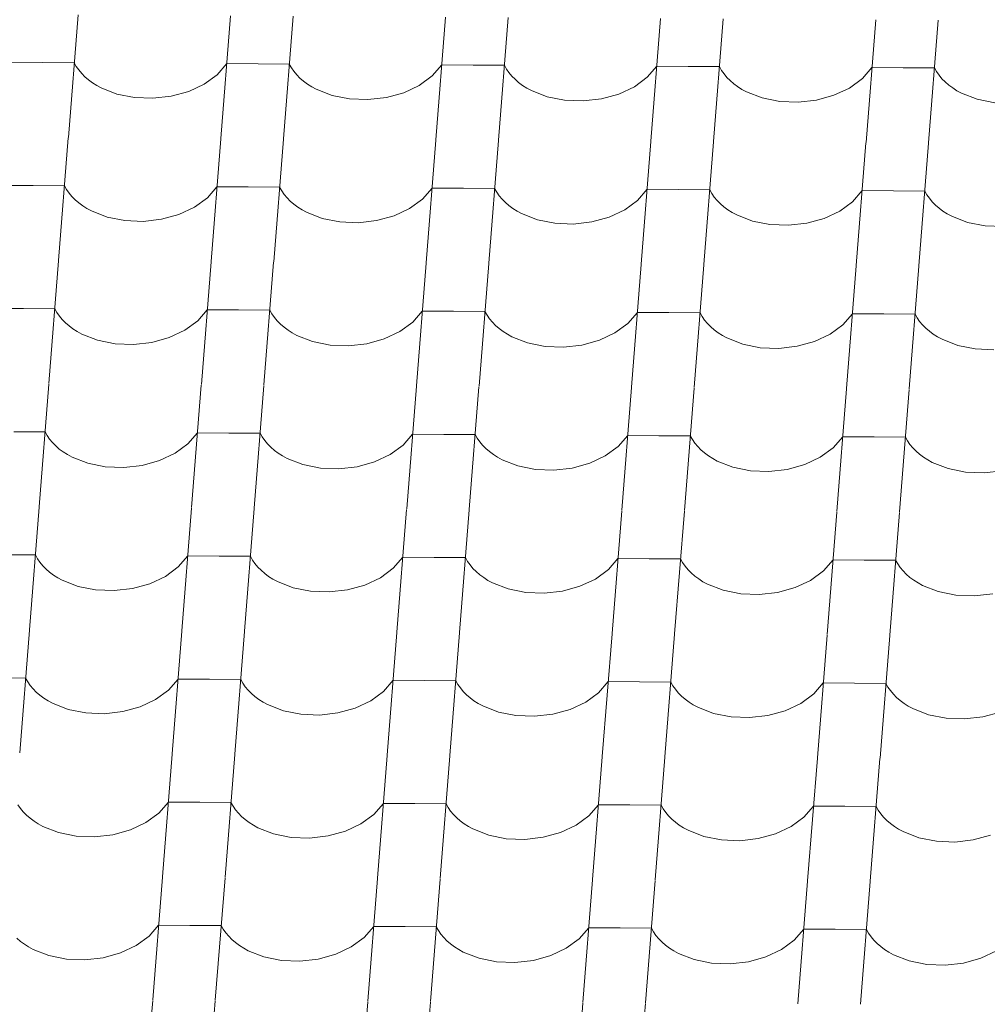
# Model space of a CAD drawing. Header units: millimetres. Extents: x -124639 to 133188, y -48358 to 76648.
# Tile 9 of 49: x 2006 to 2747, y 7794 to 8548. Entities that reach past the tile are written whole.
import ezdxf

# ---------------------------------------------------------------- set-up
doc = ezdxf.new("R2010")
doc.units = ezdxf.units.MM
doc.header["$MEASUREMENT"] = 0
doc.layers.add('Výplně - Povrchové', color=7, linetype='Continuous')

# ---------------------------------------------------------------- blocks, each defined once
blk = doc.blocks.new('*X4')
at = {"layer": 'Výplně - Povrchové', "color": 7, "linetype": 'Continuous', "lineweight": 13}
for p, q in [((2050.6, 8551.56), (2043.18, 8457.72)), ((2167.3, 8550.85), (2159.88, 8457.01)), ((2215.22, 8550.55), (2207.81, 8456.71)), ((2331.92, 8549.84), (2324.51, 8456)), ((2379.85, 8549.55), (2372.44, 8455.71)), ((2496.55, 8548.83), (2489.14, 8454.99)), ((2544.48, 8548.54), (2537.06, 8454.7)), ((2661.18, 8547.82), (2653.76, 8453.98)), ((2709.11, 8547.53), (2701.69, 8453.69)), ((2023.74, 8515.1), (1999.77, 8515.24)), ((2047.7, 8514.95), (2023.74, 8515.1)), ((2047.7, 8514.95), (2049.3, 8512.11)), ((2157.08, 8505.78), (2164.4, 8514.23)), ((2188.37, 8514.09), (2164.4, 8514.23)), ((2212.33, 8513.94), (2188.37, 8514.09)), ((2212.33, 8513.94), (2213.93, 8511.1)), ((2049.3, 8512.11), (2051.2, 8509.37)), ((2051.2, 8509.37), (2053.39, 8506.73)), ((2053.39, 8506.73), (2055.87, 8504.22)), ((2213.93, 8511.1), (2215.83, 8508.36)), ((2215.83, 8508.36), (2218.02, 8505.72)), ((2321.71, 8504.78), (2329.03, 8513.23)), ((2352.99, 8513.08), (2329.03, 8513.23)), ((2376.96, 8512.93), (2352.99, 8513.08)), ((2376.96, 8512.93), (2378.55, 8510.1)), ((2378.55, 8510.1), (2380.46, 8507.35)), ((2380.46, 8507.35), (2382.65, 8504.72)), ((2486.34, 8503.77), (2493.66, 8512.22)), ((2517.62, 8512.07), (2493.66, 8512.22)), ((2541.59, 8511.93), (2517.62, 8512.07)), ((2541.59, 8511.93), (2543.18, 8509.09)), ((2543.18, 8509.09), (2545.08, 8506.34)), ((2545.08, 8506.34), (2547.28, 8503.71)), ((2650.96, 8502.76), (2658.29, 8511.21)), ((2682.25, 8511.07), (2658.29, 8511.21)), ((2706.21, 8510.92), (2682.25, 8511.07)), ((2706.21, 8510.92), (2707.81, 8508.08)), ((2707.81, 8508.08), (2709.71, 8505.34)), ((2055.87, 8504.22), (2058.62, 8501.85)), ((2058.62, 8501.85), (2061.62, 8499.62)), ((2061.62, 8499.62), (2064.87, 8497.56)), ((2147.22, 8498.58), (2157.08, 8505.78)), ((2218.02, 8505.72), (2220.5, 8503.21)), ((2220.5, 8503.21), (2223.25, 8500.84)), ((2223.25, 8500.84), (2226.25, 8498.61)), ((2311.84, 8497.57), (2321.71, 8504.78)), ((2382.65, 8504.72), (2385.13, 8502.21)), ((2385.13, 8502.21), (2387.88, 8499.83)), ((2387.88, 8499.83), (2390.88, 8497.61)), ((2476.47, 8496.56), (2486.34, 8503.77)), ((2547.28, 8503.71), (2549.76, 8501.2)), ((2549.76, 8501.2), (2552.5, 8498.83)), ((2552.5, 8498.83), (2555.51, 8496.6)), ((2641.1, 8495.56), (2650.96, 8502.76)), ((2709.71, 8505.34), (2711.91, 8502.7)), ((2711.91, 8502.7), (2714.38, 8500.19)), ((2714.38, 8500.19), (2717.13, 8497.82)), ((2064.87, 8497.56), (2068.33, 8495.66)), ((2068.33, 8495.66), (2080.38, 8490.96)), ((2121.99, 8489.3), (2135.32, 8492.99)), ((2135.32, 8492.99), (2147.22, 8498.58)), ((2226.25, 8498.61), (2229.49, 8496.55)), ((2229.49, 8496.55), (2232.96, 8494.66)), ((2232.96, 8494.66), (2245.01, 8489.95)), ((2286.62, 8488.29), (2299.95, 8491.98)), ((2299.95, 8491.98), (2311.84, 8497.57)), ((2390.88, 8497.61), (2394.12, 8495.54)), ((2394.12, 8495.54), (2397.59, 8493.65)), ((2397.59, 8493.65), (2409.64, 8488.94)), ((2464.57, 8490.97), (2476.47, 8496.56)), ((2555.51, 8496.6), (2558.75, 8494.53)), ((2558.75, 8494.53), (2562.22, 8492.64)), ((2562.22, 8492.64), (2574.27, 8487.94)), ((2629.2, 8489.97), (2641.1, 8495.56)), ((2717.13, 8497.82), (2720.14, 8495.59)), ((2720.14, 8495.59), (2723.38, 8493.53)), ((2723.38, 8493.53), (2726.84, 8491.63)), ((2726.84, 8491.63), (2738.89, 8486.93)), ((2080.38, 8490.96), (2093.8, 8488.25)), ((2093.8, 8488.25), (2107.91, 8487.69)), ((2107.91, 8487.69), (2121.99, 8489.3)), ((2245.01, 8489.95), (2258.43, 8487.25)), ((2258.43, 8487.25), (2272.54, 8486.68)), ((2272.54, 8486.68), (2286.62, 8488.29)), ((2409.64, 8488.94), (2423.06, 8486.24)), ((2423.06, 8486.24), (2437.17, 8485.68)), ((2437.17, 8485.68), (2451.25, 8487.28)), ((2451.25, 8487.28), (2464.57, 8490.97)), ((2574.27, 8487.94), (2587.69, 8485.23)), ((2587.69, 8485.23), (2601.8, 8484.67)), ((2601.8, 8484.67), (2615.87, 8486.27)), ((2615.87, 8486.27), (2629.2, 8489.97)), ((2738.89, 8486.93), (2752.32, 8484.23)), ((2043.15, 8457.38), (2035.74, 8363.54)), ((2159.85, 8456.67), (2152.44, 8362.83)), ((2207.78, 8456.37), (2200.36, 8362.53)), ((2324.48, 8455.66), (2317.06, 8361.82)), ((2372.41, 8455.37), (2364.99, 8361.53)), ((2489.11, 8454.65), (2481.69, 8360.81)), ((2537.04, 8454.36), (2529.62, 8360.52)), ((2653.74, 8453.65), (2646.32, 8359.81)), ((2701.66, 8453.35), (2694.25, 8359.51)), ((2016.29, 8420.92), (1992.33, 8421.06)), ((2040.26, 8420.77), (2016.29, 8420.92)), ((2040.26, 8420.77), (2041.85, 8417.93)), ((2041.85, 8417.93), (2043.76, 8415.19)), ((2149.64, 8411.6), (2156.96, 8420.06)), ((2180.92, 8419.91), (2156.96, 8420.06)), ((2204.89, 8419.76), (2180.92, 8419.91)), ((2204.89, 8419.76), (2206.48, 8416.92)), ((2206.48, 8416.92), (2208.38, 8414.18)), ((2314.26, 8410.6), (2321.59, 8419.05)), ((2345.55, 8418.9), (2321.59, 8419.05)), ((2369.51, 8418.76), (2345.55, 8418.9)), ((2369.51, 8418.76), (2371.11, 8415.92)), ((2371.11, 8415.92), (2373.01, 8413.17)), ((2478.89, 8409.59), (2486.22, 8418.04)), ((2510.18, 8417.89), (2486.22, 8418.04)), ((2534.14, 8417.75), (2510.18, 8417.89)), ((2534.14, 8417.75), (2535.74, 8414.91)), ((2643.52, 8408.58), (2650.84, 8417.03)), ((2674.81, 8416.89), (2650.84, 8417.03)), ((2698.77, 8416.74), (2674.81, 8416.89)), ((2698.77, 8416.74), (2700.37, 8413.9)), ((2043.76, 8415.19), (2045.95, 8412.55)), ((2045.95, 8412.55), (2048.43, 8410.04)), ((2048.43, 8410.04), (2051.18, 8407.67)), ((2139.77, 8404.4), (2149.64, 8411.6)), ((2208.38, 8414.18), (2210.58, 8411.55)), ((2210.58, 8411.55), (2213.06, 8409.03)), ((2213.06, 8409.03), (2215.8, 8406.66)), ((2304.4, 8403.39), (2314.26, 8410.6)), ((2373.01, 8413.17), (2375.21, 8410.54)), ((2375.21, 8410.54), (2377.69, 8408.03)), ((2469.03, 8402.39), (2478.89, 8409.59)), ((2535.74, 8414.91), (2537.64, 8412.17)), ((2537.64, 8412.17), (2539.84, 8409.53)), ((2539.84, 8409.53), (2542.31, 8407.02)), ((2633.66, 8401.38), (2643.52, 8408.58)), ((2700.37, 8413.9), (2702.27, 8411.16)), ((2702.27, 8411.16), (2704.46, 8408.52)), ((2704.46, 8408.52), (2706.94, 8406.01)), ((2051.18, 8407.67), (2054.18, 8405.44)), ((2054.18, 8405.44), (2057.42, 8403.38)), ((2057.42, 8403.38), (2060.89, 8401.48)), ((2060.89, 8401.48), (2072.94, 8396.78)), ((2127.87, 8398.81), (2139.77, 8404.4)), ((2215.8, 8406.66), (2218.81, 8404.44)), ((2218.81, 8404.44), (2222.05, 8402.37)), ((2222.05, 8402.37), (2225.52, 8400.48)), ((2292.5, 8397.8), (2304.4, 8403.39)), ((2377.69, 8408.03), (2380.43, 8405.65)), ((2380.43, 8405.65), (2383.44, 8403.43)), ((2383.44, 8403.43), (2386.68, 8401.36)), ((2386.68, 8401.36), (2390.14, 8399.47)), ((2457.13, 8396.79), (2469.03, 8402.39)), ((2542.31, 8407.02), (2545.06, 8404.65)), ((2545.06, 8404.65), (2548.06, 8402.42)), ((2548.06, 8402.42), (2551.31, 8400.36)), ((2621.76, 8395.79), (2633.66, 8401.38)), ((2706.94, 8406.01), (2709.69, 8403.64)), ((2709.69, 8403.64), (2712.69, 8401.41)), ((2712.69, 8401.41), (2715.94, 8399.35)), ((2072.94, 8396.78), (2086.36, 8394.07)), ((2086.36, 8394.07), (2100.47, 8393.51)), ((2100.47, 8393.51), (2114.55, 8395.12)), ((2114.55, 8395.12), (2127.87, 8398.81)), ((2225.52, 8400.48), (2237.57, 8395.77)), ((2237.57, 8395.77), (2250.99, 8393.07)), ((2265.1, 8392.5), (2279.17, 8394.11)), ((2279.17, 8394.11), (2292.5, 8397.8)), ((2390.14, 8399.47), (2402.19, 8394.76)), ((2402.19, 8394.76), (2415.62, 8392.06)), ((2443.8, 8393.1), (2457.13, 8396.79)), ((2551.31, 8400.36), (2554.77, 8398.46)), ((2554.77, 8398.46), (2566.82, 8393.76)), ((2566.82, 8393.76), (2580.24, 8391.05)), ((2608.43, 8392.1), (2621.76, 8395.79)), ((2715.94, 8399.35), (2719.4, 8397.46)), ((2719.4, 8397.46), (2731.45, 8392.75)), ((2250.99, 8393.07), (2265.1, 8392.5)), ((2415.62, 8392.06), (2429.72, 8391.5)), ((2429.72, 8391.5), (2443.8, 8393.1)), ((2580.24, 8391.05), (2594.35, 8390.49)), ((2594.35, 8390.49), (2608.43, 8392.1)), ((2731.45, 8392.75), (2744.87, 8390.05)), ((2744.87, 8390.05), (2758.98, 8389.48)), ((2035.71, 8363.2), (2028.29, 8269.36)), ((2152.41, 8362.49), (2144.99, 8268.65)), ((2200.34, 8362.19), (2192.92, 8268.35)), ((2317.04, 8361.48), (2309.62, 8267.64)), ((2364.97, 8361.19), (2357.55, 8267.35)), ((2481.67, 8360.47), (2474.25, 8266.63)), ((2529.59, 8360.18), (2522.18, 8266.34)), ((2646.29, 8359.47), (2638.88, 8265.63)), ((2694.22, 8359.17), (2686.8, 8265.33)), ((2008.85, 8326.74), (1984.89, 8326.88)), ((2032.82, 8326.59), (2008.85, 8326.74)), ((2032.82, 8326.59), (2034.41, 8323.75)), ((2142.19, 8317.43), (2149.52, 8325.88)), ((2173.48, 8325.73), (2149.52, 8325.88)), ((2197.44, 8325.58), (2173.48, 8325.73)), ((2197.44, 8325.58), (2199.04, 8322.74)), ((2034.41, 8323.75), (2036.31, 8321.01)), ((2036.31, 8321.01), (2038.51, 8318.37)), ((2038.51, 8318.37), (2040.99, 8315.86)), ((2199.04, 8322.74), (2200.94, 8320)), ((2200.94, 8320), (2203.14, 8317.37)), ((2306.82, 8316.42), (2314.14, 8324.87)), ((2338.11, 8324.72), (2314.14, 8324.87)), ((2362.07, 8324.58), (2338.11, 8324.72)), ((2362.07, 8324.58), (2363.67, 8321.74)), ((2363.67, 8321.74), (2365.57, 8318.99)), ((2365.57, 8318.99), (2367.76, 8316.36)), ((2471.45, 8315.41), (2478.77, 8323.86)), ((2502.74, 8323.72), (2478.77, 8323.86)), ((2526.7, 8323.57), (2502.74, 8323.72)), ((2526.7, 8323.57), (2528.3, 8320.73)), ((2528.3, 8320.73), (2530.2, 8317.99)), ((2530.2, 8317.99), (2532.39, 8315.35)), ((2636.08, 8314.4), (2643.4, 8322.86)), ((2667.36, 8322.71), (2643.4, 8322.86)), ((2691.33, 8322.56), (2667.36, 8322.71)), ((2691.33, 8322.56), (2692.92, 8319.72)), ((2692.92, 8319.72), (2694.83, 8316.98)), ((2040.99, 8315.86), (2043.73, 8313.49)), ((2043.73, 8313.49), (2046.74, 8311.26)), ((2046.74, 8311.26), (2049.98, 8309.2)), ((2132.33, 8310.22), (2142.19, 8317.43)), ((2203.14, 8317.37), (2205.61, 8314.86)), ((2205.61, 8314.86), (2208.36, 8312.48)), ((2208.36, 8312.48), (2211.36, 8310.26)), ((2296.96, 8309.21), (2306.82, 8316.42)), ((2367.76, 8316.36), (2370.24, 8313.85)), ((2370.24, 8313.85), (2372.99, 8311.47)), ((2372.99, 8311.47), (2375.99, 8309.25)), ((2461.59, 8308.21), (2471.45, 8315.41)), ((2532.39, 8315.35), (2534.87, 8312.84)), ((2534.87, 8312.84), (2537.62, 8310.47)), ((2537.62, 8310.47), (2540.62, 8308.24)), ((2626.21, 8307.2), (2636.08, 8314.4)), ((2694.83, 8316.98), (2697.02, 8314.35)), ((2697.02, 8314.35), (2699.5, 8311.83)), ((2699.5, 8311.83), (2702.25, 8309.46)), ((2049.98, 8309.2), (2053.44, 8307.3)), ((2053.44, 8307.3), (2065.49, 8302.6)), ((2107.1, 8300.94), (2120.43, 8304.63)), ((2120.43, 8304.63), (2132.33, 8310.22)), ((2211.36, 8310.26), (2214.61, 8308.19)), ((2214.61, 8308.19), (2218.07, 8306.3)), ((2218.07, 8306.3), (2230.12, 8301.59)), ((2271.73, 8299.93), (2285.06, 8303.62)), ((2285.06, 8303.62), (2296.96, 8309.21)), ((2375.99, 8309.25), (2379.24, 8307.18)), ((2379.24, 8307.18), (2382.7, 8305.29)), ((2382.7, 8305.29), (2394.75, 8300.58)), ((2449.69, 8302.62), (2461.59, 8308.21)), ((2540.62, 8308.24), (2543.86, 8306.18)), ((2543.86, 8306.18), (2547.33, 8304.28)), ((2547.33, 8304.28), (2559.38, 8299.58)), ((2614.32, 8301.61), (2626.21, 8307.2)), ((2702.25, 8309.46), (2705.25, 8307.23)), ((2705.25, 8307.23), (2708.49, 8305.17)), ((2708.49, 8305.17), (2711.96, 8303.28)), ((2711.96, 8303.28), (2724.01, 8298.57)), ((2065.49, 8302.6), (2078.92, 8299.9)), ((2078.92, 8299.9), (2093.03, 8299.33)), ((2093.03, 8299.33), (2107.1, 8300.94)), ((2230.12, 8301.59), (2243.54, 8298.89)), ((2243.54, 8298.89), (2257.65, 8298.33)), ((2257.65, 8298.33), (2271.73, 8299.93)), ((2394.75, 8300.58), (2408.17, 8297.88)), ((2408.17, 8297.88), (2422.28, 8297.32)), ((2422.28, 8297.32), (2436.36, 8298.92)), ((2436.36, 8298.92), (2449.69, 8302.62)), ((2559.38, 8299.58), (2572.8, 8296.87)), ((2572.8, 8296.87), (2586.91, 8296.31)), ((2586.91, 8296.31), (2600.99, 8297.92)), ((2600.99, 8297.92), (2614.32, 8301.61)), ((2724.01, 8298.57), (2737.43, 8295.87)), ((2737.43, 8295.87), (2751.54, 8295.3)), ((2028.27, 8269.02), (2020.85, 8175.18)), ((2144.97, 8268.31), (2137.55, 8174.47)), ((2192.89, 8268.02), (2185.48, 8174.18)), ((2309.59, 8267.3), (2302.18, 8173.46)), ((2357.52, 8267.01), (2350.11, 8173.17)), ((2474.22, 8266.29), (2466.81, 8172.45)), ((2522.15, 8266), (2514.73, 8172.16)), ((2638.85, 8265.29), (2631.43, 8171.45)), ((2686.78, 8264.99), (2679.36, 8171.15)), ((2025.37, 8232.41), (2001.41, 8232.56)), ((2025.37, 8232.41), (2026.97, 8229.57)), ((2026.97, 8229.57), (2028.87, 8226.83)), ((2134.75, 8223.25), (2142.07, 8231.7)), ((2166.04, 8231.55), (2142.07, 8231.7)), ((2190, 8231.4), (2166.04, 8231.55)), ((2190, 8231.4), (2191.6, 8228.57)), ((2191.6, 8228.57), (2193.5, 8225.82)), ((2299.38, 8222.24), (2306.7, 8230.69)), ((2330.66, 8230.54), (2306.7, 8230.69)), ((2354.63, 8230.4), (2330.66, 8230.54)), ((2354.63, 8230.4), (2356.22, 8227.56)), ((2356.22, 8227.56), (2358.13, 8224.81)), ((2464.01, 8221.23), (2471.33, 8229.68)), ((2495.29, 8229.54), (2471.33, 8229.68)), ((2519.26, 8229.39), (2495.29, 8229.54)), ((2519.26, 8229.39), (2520.85, 8226.55)), ((2628.63, 8220.23), (2635.96, 8228.68)), ((2659.92, 8228.53), (2635.96, 8228.68)), ((2683.88, 8228.38), (2659.92, 8228.53)), ((2683.88, 8228.38), (2685.48, 8225.54)), ((2028.87, 8226.83), (2031.06, 8224.19)), ((2031.06, 8224.19), (2033.54, 8221.68)), ((2033.54, 8221.68), (2036.29, 8219.31)), ((2124.89, 8216.04), (2134.75, 8223.25)), ((2193.5, 8225.82), (2195.69, 8223.19)), ((2195.69, 8223.19), (2198.17, 8220.68)), ((2198.17, 8220.68), (2200.92, 8218.3)), ((2289.51, 8215.03), (2299.38, 8222.24)), ((2358.13, 8224.81), (2360.32, 8222.18)), ((2360.32, 8222.18), (2362.8, 8219.67)), ((2454.14, 8214.03), (2464.01, 8221.23)), ((2520.85, 8226.55), (2522.75, 8223.81)), ((2522.75, 8223.81), (2524.95, 8221.17)), ((2524.95, 8221.17), (2527.43, 8218.66)), ((2618.77, 8213.02), (2628.63, 8220.23)), ((2685.48, 8225.54), (2687.38, 8222.8)), ((2687.38, 8222.8), (2689.58, 8220.17)), ((2689.58, 8220.17), (2692.05, 8217.66)), ((2036.29, 8219.31), (2039.29, 8217.08)), ((2039.29, 8217.08), (2042.54, 8215.02)), ((2042.54, 8215.02), (2046, 8213.13)), ((2046, 8213.13), (2058.05, 8208.42)), ((2112.99, 8210.45), (2124.89, 8216.04)), ((2200.92, 8218.3), (2203.92, 8216.08)), ((2203.92, 8216.08), (2207.16, 8214.01)), ((2207.16, 8214.01), (2210.63, 8212.12)), ((2277.62, 8209.44), (2289.51, 8215.03)), ((2362.8, 8219.67), (2365.55, 8217.3)), ((2365.55, 8217.3), (2368.55, 8215.07)), ((2368.55, 8215.07), (2371.79, 8213)), ((2371.79, 8213), (2375.26, 8211.11)), ((2442.24, 8208.44), (2454.14, 8214.03)), ((2527.43, 8218.66), (2530.17, 8216.29)), ((2530.17, 8216.29), (2533.18, 8214.06)), ((2533.18, 8214.06), (2536.42, 8212)), ((2606.87, 8207.43), (2618.77, 8213.02)), ((2692.05, 8217.66), (2694.8, 8215.28)), ((2694.8, 8215.28), (2697.81, 8213.06)), ((2697.81, 8213.06), (2701.05, 8210.99)), ((2058.05, 8208.42), (2071.47, 8205.72)), ((2071.47, 8205.72), (2085.58, 8205.15)), ((2085.58, 8205.15), (2099.66, 8206.76)), ((2099.66, 8206.76), (2112.99, 8210.45)), ((2210.63, 8212.12), (2222.68, 8207.41)), ((2222.68, 8207.41), (2236.1, 8204.71)), ((2250.21, 8204.15), (2264.29, 8205.75)), ((2264.29, 8205.75), (2277.62, 8209.44)), ((2375.26, 8211.11), (2387.31, 8206.41)), ((2387.31, 8206.41), (2400.73, 8203.7)), ((2428.92, 8204.74), (2442.24, 8208.44)), ((2536.42, 8212), (2539.89, 8210.1)), ((2539.89, 8210.1), (2551.94, 8205.4)), ((2551.94, 8205.4), (2565.36, 8202.7)), ((2593.54, 8203.74), (2606.87, 8207.43)), ((2701.05, 8210.99), (2704.51, 8209.1)), ((2704.51, 8209.1), (2716.56, 8204.39)), ((2236.1, 8204.71), (2250.21, 8204.15)), ((2400.73, 8203.7), (2414.84, 8203.14)), ((2414.84, 8203.14), (2428.92, 8204.74)), ((2565.36, 8202.7), (2579.47, 8202.13)), ((2579.47, 8202.13), (2593.54, 8203.74)), ((2716.56, 8204.39), (2729.99, 8201.69)), ((2729.99, 8201.69), (2744.09, 8201.12)), ((2744.09, 8201.12), (2758.17, 8202.73)), ((2020.82, 8174.84), (2013.41, 8081)), ((2137.52, 8174.13), (2130.11, 8080.29)), ((2185.45, 8173.84), (2178.03, 8080)), ((2302.15, 8173.12), (2294.73, 8079.28)), ((2350.08, 8172.83), (2342.66, 8078.99)), ((2466.78, 8172.12), (2459.36, 8078.28)), ((2514.71, 8171.82), (2507.29, 8077.98)), ((2631.41, 8171.11), (2623.99, 8077.27)), ((2679.33, 8170.82), (2671.92, 8076.97)), ((2017.93, 8138.23), (1993.97, 8138.38)), ((2017.93, 8138.23), (2019.52, 8135.39)), ((2127.31, 8129.07), (2134.63, 8137.52)), ((2158.59, 8137.37), (2134.63, 8137.52)), ((2182.56, 8137.23), (2158.59, 8137.37)), ((2182.56, 8137.23), (2184.15, 8134.39)), ((2019.52, 8135.39), (2021.43, 8132.65)), ((2021.43, 8132.65), (2023.62, 8130.02)), ((2023.62, 8130.02), (2026.1, 8127.5)), ((2184.15, 8134.39), (2186.05, 8131.64)), ((2186.05, 8131.64), (2188.25, 8129.01)), ((2291.93, 8128.06), (2299.26, 8136.51)), ((2323.22, 8136.36), (2299.26, 8136.51)), ((2347.18, 8136.22), (2323.22, 8136.36)), ((2347.18, 8136.22), (2348.78, 8133.38)), ((2348.78, 8133.38), (2350.68, 8130.64)), ((2350.68, 8130.64), (2352.88, 8128)), ((2456.56, 8127.05), (2463.89, 8135.5)), ((2487.85, 8135.36), (2463.89, 8135.5)), ((2511.81, 8135.21), (2487.85, 8135.36)), ((2511.81, 8135.21), (2513.41, 8132.37)), ((2513.41, 8132.37), (2515.31, 8129.63)), ((2515.31, 8129.63), (2517.51, 8126.99)), ((2621.19, 8126.05), (2628.51, 8134.5)), ((2652.48, 8134.35), (2628.51, 8134.5)), ((2676.44, 8134.2), (2652.48, 8134.35)), ((2676.44, 8134.2), (2678.04, 8131.37)), ((2678.04, 8131.37), (2679.94, 8128.62)), ((2026.1, 8127.5), (2028.85, 8125.13)), ((2028.85, 8125.13), (2031.85, 8122.9)), ((2031.85, 8122.9), (2035.09, 8120.84)), ((2117.44, 8121.86), (2127.31, 8129.07)), ((2188.25, 8129.01), (2190.73, 8126.5)), ((2190.73, 8126.5), (2193.47, 8124.12)), ((2193.47, 8124.12), (2196.48, 8121.9)), ((2282.07, 8120.86), (2291.93, 8128.06)), ((2352.88, 8128), (2355.36, 8125.49)), ((2355.36, 8125.49), (2358.1, 8123.12)), ((2358.1, 8123.12), (2361.11, 8120.89)), ((2446.7, 8119.85), (2456.56, 8127.05)), ((2517.51, 8126.99), (2519.98, 8124.48)), ((2519.98, 8124.48), (2522.73, 8122.11)), ((2522.73, 8122.11), (2525.73, 8119.88)), ((2611.33, 8118.84), (2621.19, 8126.05)), ((2679.94, 8128.62), (2682.13, 8125.99)), ((2682.13, 8125.99), (2684.61, 8123.48)), ((2684.61, 8123.48), (2687.36, 8121.1)), ((2035.09, 8120.84), (2038.56, 8118.95)), ((2038.56, 8118.95), (2050.61, 8114.24)), ((2092.22, 8112.58), (2105.54, 8116.27)), ((2105.54, 8116.27), (2117.44, 8121.86)), ((2196.48, 8121.9), (2199.72, 8119.83)), ((2199.72, 8119.83), (2203.19, 8117.94)), ((2203.19, 8117.94), (2215.24, 8113.23)), ((2256.84, 8111.57), (2270.17, 8115.26)), ((2270.17, 8115.26), (2282.07, 8120.86)), ((2361.11, 8120.89), (2364.35, 8118.83)), ((2364.35, 8118.83), (2367.81, 8116.93)), ((2367.81, 8116.93), (2379.86, 8112.23)), ((2434.8, 8114.26), (2446.7, 8119.85)), ((2525.73, 8119.88), (2528.98, 8117.82)), ((2528.98, 8117.82), (2532.44, 8115.93)), ((2532.44, 8115.93), (2544.49, 8111.22)), ((2599.43, 8113.25), (2611.33, 8118.84)), ((2687.36, 8121.1), (2690.36, 8118.88)), ((2690.36, 8118.88), (2693.61, 8116.81)), ((2693.61, 8116.81), (2697.07, 8114.92)), ((2697.07, 8114.92), (2709.12, 8110.21)), ((2050.61, 8114.24), (2064.03, 8111.54)), ((2064.03, 8111.54), (2078.14, 8110.97)), ((2078.14, 8110.97), (2092.22, 8112.58)), ((2215.24, 8113.23), (2228.66, 8110.53)), ((2228.66, 8110.53), (2242.77, 8109.97)), ((2242.77, 8109.97), (2256.84, 8111.57)), ((2379.86, 8112.23), (2393.29, 8109.52)), ((2393.29, 8109.52), (2407.4, 8108.96)), ((2407.4, 8108.96), (2421.47, 8110.57)), ((2421.47, 8110.57), (2434.8, 8114.26)), ((2544.49, 8111.22), (2557.91, 8108.52)), ((2557.91, 8108.52), (2572.02, 8107.95)), ((2572.02, 8107.95), (2586.1, 8109.56)), ((2586.1, 8109.56), (2599.43, 8113.25)), ((2709.12, 8110.21), (2722.54, 8107.51)), ((2722.54, 8107.51), (2736.65, 8106.95)), ((2736.65, 8106.95), (2750.73, 8108.55)), ((2013.38, 8080.66), (2005.96, 7986.82)), ((2130.08, 8079.95), (2122.66, 7986.11)), ((2178.01, 8079.66), (2170.59, 7985.82)), ((2294.71, 8078.94), (2287.29, 7985.1)), ((2342.64, 8078.65), (2335.22, 7984.81)), ((2459.34, 8077.94), (2451.92, 7984.1)), ((2507.26, 8077.64), (2499.85, 7983.8)), ((2623.96, 8076.93), (2616.55, 7983.09)), ((2671.89, 8076.64), (2664.48, 7982.8)), ((2010.49, 8044.05), (1986.52, 8044.2)), ((2010.49, 8044.05), (2012.08, 8041.21)), ((2012.08, 8041.21), (2013.98, 8038.47)), ((2119.86, 8034.89), (2127.19, 8043.34)), ((2151.15, 8043.19), (2127.19, 8043.34)), ((2175.11, 8043.05), (2151.15, 8043.19)), ((2175.11, 8043.05), (2176.71, 8040.21)), ((2176.71, 8040.21), (2178.61, 8037.46)), ((2284.49, 8033.88), (2291.81, 8042.33)), ((2315.78, 8042.19), (2291.81, 8042.33)), ((2339.74, 8042.04), (2315.78, 8042.19)), ((2339.74, 8042.04), (2341.34, 8039.2)), ((2341.34, 8039.2), (2343.24, 8036.46)), ((2449.12, 8032.87), (2456.44, 8041.32)), ((2480.41, 8041.18), (2456.44, 8041.32)), ((2504.37, 8041.03), (2480.41, 8041.18)), ((2504.37, 8041.03), (2505.97, 8038.19)), ((2613.75, 8031.87), (2621.07, 8040.32)), ((2645.03, 8040.17), (2621.07, 8040.32)), ((2669, 8040.02), (2645.03, 8040.17)), ((2669, 8040.02), (2670.59, 8037.19)), ((2013.98, 8038.47), (2016.18, 8035.84)), ((2016.18, 8035.84), (2018.66, 8033.33)), ((2018.66, 8033.33), (2021.4, 8030.95)), ((2110, 8027.68), (2119.86, 8034.89)), ((2178.61, 8037.46), (2180.81, 8034.83)), ((2180.81, 8034.83), (2183.28, 8032.32)), ((2183.28, 8032.32), (2186.03, 8029.94)), ((2274.63, 8026.68), (2284.49, 8033.88)), ((2343.24, 8036.46), (2345.43, 8033.82)), ((2345.43, 8033.82), (2347.91, 8031.31)), ((2439.26, 8025.67), (2449.12, 8032.87)), ((2505.97, 8038.19), (2507.87, 8035.45)), ((2507.87, 8035.45), (2510.06, 8032.82)), ((2510.06, 8032.82), (2512.54, 8030.3)), ((2603.88, 8024.66), (2613.75, 8031.87)), ((2670.59, 8037.19), (2672.5, 8034.44)), ((2672.5, 8034.44), (2674.69, 8031.81)), ((2674.69, 8031.81), (2677.17, 8029.3)), ((2021.4, 8030.95), (2024.41, 8028.73)), ((2024.41, 8028.73), (2027.65, 8026.66)), ((2027.65, 8026.66), (2031.11, 8024.77)), ((2031.11, 8024.77), (2043.16, 8020.06)), ((2098.1, 8022.09), (2110, 8027.68)), ((2186.03, 8029.94), (2189.03, 8027.72)), ((2189.03, 8027.72), (2192.28, 8025.65)), ((2192.28, 8025.65), (2195.74, 8023.76)), ((2262.73, 8021.09), (2274.63, 8026.68)), ((2347.91, 8031.31), (2350.66, 8028.94)), ((2350.66, 8028.94), (2353.66, 8026.71)), ((2353.66, 8026.71), (2356.91, 8024.65)), ((2356.91, 8024.65), (2360.37, 8022.75)), ((2427.36, 8020.08), (2439.26, 8025.67)), ((2512.54, 8030.3), (2515.29, 8027.93)), ((2515.29, 8027.93), (2518.29, 8025.7)), ((2518.29, 8025.7), (2521.53, 8023.64)), ((2591.99, 8019.07), (2603.88, 8024.66)), ((2677.17, 8029.3), (2679.92, 8026.92)), ((2679.92, 8026.92), (2682.92, 8024.7)), ((2682.92, 8024.7), (2686.16, 8022.63)), ((2043.16, 8020.06), (2056.59, 8017.36)), ((2056.59, 8017.36), (2070.7, 8016.79)), ((2070.7, 8016.79), (2084.77, 8018.4)), ((2084.77, 8018.4), (2098.1, 8022.09)), ((2195.74, 8023.76), (2207.79, 8019.05)), ((2207.79, 8019.05), (2221.21, 8016.35)), ((2235.32, 8015.79), (2249.4, 8017.39)), ((2249.4, 8017.39), (2262.73, 8021.09)), ((2360.37, 8022.75), (2372.42, 8018.05)), ((2372.42, 8018.05), (2385.84, 8015.34)), ((2414.03, 8016.39), (2427.36, 8020.08)), ((2521.53, 8023.64), (2525, 8021.75)), ((2525, 8021.75), (2537.05, 8017.04)), ((2537.05, 8017.04), (2550.47, 8014.34)), ((2578.66, 8015.38), (2591.99, 8019.07)), ((2686.16, 8022.63), (2689.63, 8020.74)), ((2689.63, 8020.74), (2701.68, 8016.03)), ((2743.29, 8014.37), (2756.61, 8018.06)), ((2221.21, 8016.35), (2235.32, 8015.79)), ((2385.84, 8015.34), (2399.95, 8014.78)), ((2399.95, 8014.78), (2414.03, 8016.39)), ((2550.47, 8014.34), (2564.58, 8013.77)), ((2564.58, 8013.77), (2578.66, 8015.38)), ((2701.68, 8016.03), (2715.1, 8013.33)), ((2715.1, 8013.33), (2729.21, 8012.77)), ((2729.21, 8012.77), (2743.29, 8014.37)), ((2122.64, 7985.77), (2115.22, 7891.93)), ((2170.56, 7985.48), (2163.15, 7891.64)), ((2287.26, 7984.76), (2279.85, 7890.92)), ((2335.19, 7984.47), (2327.78, 7890.63)), ((2451.89, 7983.76), (2444.48, 7889.92)), ((2499.82, 7983.46), (2492.4, 7889.62)), ((2616.52, 7982.75), (2609.1, 7888.91)), ((2664.45, 7982.46), (2657.03, 7888.62)), ((2112.42, 7940.71), (2119.74, 7949.16)), ((2143.71, 7949.01), (2119.74, 7949.16)), ((2167.67, 7948.87), (2143.71, 7949.01)), ((2167.67, 7948.87), (2169.27, 7946.03)), ((2004.64, 7947.04), (2006.54, 7944.29)), ((2006.54, 7944.29), (2008.73, 7941.66)), ((2008.73, 7941.66), (2011.21, 7939.15)), ((2169.27, 7946.03), (2171.17, 7943.28)), ((2171.17, 7943.28), (2173.36, 7940.65)), ((2277.05, 7939.7), (2284.37, 7948.15)), ((2308.33, 7948.01), (2284.37, 7948.15)), ((2332.3, 7947.86), (2308.33, 7948.01)), ((2332.3, 7947.86), (2333.89, 7945.02)), ((2333.89, 7945.02), (2335.8, 7942.28)), ((2335.8, 7942.28), (2337.99, 7939.64)), ((2441.68, 7938.69), (2449, 7947.15)), ((2472.96, 7947), (2449, 7947.15)), ((2496.93, 7946.85), (2472.96, 7947)), ((2496.93, 7946.85), (2498.52, 7944.01)), ((2498.52, 7944.01), (2500.42, 7941.27)), ((2500.42, 7941.27), (2502.62, 7938.64)), ((2606.3, 7937.69), (2613.63, 7946.14)), ((2637.59, 7945.99), (2613.63, 7946.14)), ((2661.55, 7945.85), (2637.59, 7945.99)), ((2661.55, 7945.85), (2663.15, 7943.01)), ((2663.15, 7943.01), (2665.05, 7940.26)), ((2011.21, 7939.15), (2013.96, 7936.77)), ((2013.96, 7936.77), (2016.96, 7934.55)), ((2016.96, 7934.55), (2020.21, 7932.48)), ((2102.56, 7933.5), (2112.42, 7940.71)), ((2173.36, 7940.65), (2175.84, 7938.14)), ((2175.84, 7938.14), (2178.59, 7935.77)), ((2178.59, 7935.77), (2181.59, 7933.54)), ((2267.18, 7932.5), (2277.05, 7939.7)), ((2337.99, 7939.64), (2340.47, 7937.13)), ((2340.47, 7937.13), (2343.22, 7934.76)), ((2343.22, 7934.76), (2346.22, 7932.53)), ((2431.81, 7931.49), (2441.68, 7938.69)), ((2502.62, 7938.64), (2505.1, 7936.13)), ((2505.1, 7936.13), (2507.84, 7933.75)), ((2507.84, 7933.75), (2510.85, 7931.53)), ((2596.44, 7930.48), (2606.3, 7937.69)), ((2665.05, 7940.26), (2667.25, 7937.63)), ((2667.25, 7937.63), (2669.72, 7935.12)), ((2669.72, 7935.12), (2672.47, 7932.74)), ((2020.21, 7932.48), (2023.67, 7930.59)), ((2023.67, 7930.59), (2035.72, 7925.88)), ((2077.33, 7924.22), (2090.66, 7927.91)), ((2090.66, 7927.91), (2102.56, 7933.5)), ((2181.59, 7933.54), (2184.83, 7931.47)), ((2184.83, 7931.47), (2188.3, 7929.58)), ((2188.3, 7929.58), (2200.35, 7924.88)), ((2241.96, 7923.21), (2255.29, 7926.91)), ((2255.29, 7926.91), (2267.18, 7932.5)), ((2346.22, 7932.53), (2349.46, 7930.47)), ((2349.46, 7930.47), (2352.93, 7928.57)), ((2352.93, 7928.57), (2364.98, 7923.87)), ((2419.91, 7925.9), (2431.81, 7931.49)), ((2510.85, 7931.53), (2514.09, 7929.46)), ((2514.09, 7929.46), (2517.56, 7927.57)), ((2517.56, 7927.57), (2529.61, 7922.86)), ((2584.54, 7924.89), (2596.44, 7930.48)), ((2672.47, 7932.74), (2675.48, 7930.52)), ((2675.48, 7930.52), (2678.72, 7928.45)), ((2678.72, 7928.45), (2682.18, 7926.56)), ((2682.18, 7926.56), (2694.23, 7921.85)), ((2035.72, 7925.88), (2049.14, 7923.18)), ((2049.14, 7923.18), (2063.25, 7922.62)), ((2063.25, 7922.62), (2077.33, 7924.22)), ((2200.35, 7924.88), (2213.77, 7922.17)), ((2213.77, 7922.17), (2227.88, 7921.61)), ((2227.88, 7921.61), (2241.96, 7923.21)), ((2364.98, 7923.87), (2378.4, 7921.16)), ((2378.4, 7921.16), (2392.51, 7920.6)), ((2392.51, 7920.6), (2406.59, 7922.21)), ((2406.59, 7922.21), (2419.91, 7925.9)), ((2529.61, 7922.86), (2543.03, 7920.16)), ((2543.03, 7920.16), (2557.14, 7919.59)), ((2557.14, 7919.59), (2571.21, 7921.2)), ((2571.21, 7921.2), (2584.54, 7924.89)), ((2694.23, 7921.85), (2707.66, 7919.15)), ((2707.66, 7919.15), (2721.76, 7918.59)), ((2721.76, 7918.59), (2735.84, 7920.19)), ((2735.84, 7920.19), (2749.17, 7923.89)), ((2115.19, 7891.59), (2107.78, 7797.75)), ((2163.12, 7891.3), (2155.7, 7797.46)), ((2279.82, 7890.59), (2272.41, 7796.74)), ((2327.75, 7890.29), (2320.33, 7796.45)), ((2444.45, 7889.58), (2437.03, 7795.74)), ((2492.38, 7889.28), (2484.96, 7795.44)), ((2609.08, 7888.57), (2601.66, 7794.73)), ((2657, 7888.28), (2649.59, 7794.44)), ((2104.98, 7846.53), (2112.3, 7854.98)), ((2136.26, 7854.83), (2112.3, 7854.98)), ((2160.23, 7854.69), (2136.26, 7854.83)), ((2160.23, 7854.69), (2161.82, 7851.85)), ((2161.82, 7851.85), (2163.72, 7849.11)), ((2269.6, 7845.52), (2276.93, 7853.97)), ((2300.89, 7853.83), (2276.93, 7853.97)), ((2324.86, 7853.68), (2300.89, 7853.83)), ((2324.86, 7853.68), (2326.45, 7850.84)), ((2326.45, 7850.84), (2328.35, 7848.1)), ((2434.23, 7844.52), (2441.56, 7852.97)), ((2465.52, 7852.82), (2441.56, 7852.97)), ((2489.48, 7852.67), (2465.52, 7852.82)), ((2489.48, 7852.67), (2491.08, 7849.83)), ((2598.86, 7843.51), (2606.18, 7851.96)), ((2630.15, 7851.81), (2606.18, 7851.96)), ((2654.11, 7851.67), (2630.15, 7851.81)), ((2654.11, 7851.67), (2655.71, 7848.83)), ((2003.77, 7844.97), (2006.52, 7842.59)), ((2095.11, 7839.33), (2104.98, 7846.53)), ((2163.72, 7849.11), (2165.92, 7846.47)), ((2165.92, 7846.47), (2168.4, 7843.96)), ((2168.4, 7843.96), (2171.14, 7841.59)), ((2259.74, 7838.32), (2269.6, 7845.52)), ((2328.35, 7848.1), (2330.55, 7845.46)), ((2330.55, 7845.46), (2333.03, 7842.95)), ((2424.37, 7837.31), (2434.23, 7844.52)), ((2491.08, 7849.83), (2492.98, 7847.09)), ((2492.98, 7847.09), (2495.18, 7844.46)), ((2495.18, 7844.46), (2497.65, 7841.95)), ((2589, 7836.3), (2598.86, 7843.51)), ((2655.71, 7848.83), (2657.61, 7846.08)), ((2657.61, 7846.08), (2659.8, 7843.45)), ((2659.8, 7843.45), (2662.28, 7840.94)), ((2006.52, 7842.59), (2009.52, 7840.37)), ((2009.52, 7840.37), (2012.76, 7838.3)), ((2012.76, 7838.3), (2016.23, 7836.41)), ((2016.23, 7836.41), (2028.28, 7831.7)), ((2083.21, 7833.73), (2095.11, 7839.33)), ((2171.14, 7841.59), (2174.15, 7839.36)), ((2174.15, 7839.36), (2177.39, 7837.3)), ((2177.39, 7837.3), (2180.86, 7835.4)), ((2247.84, 7832.73), (2259.74, 7838.32)), ((2333.03, 7842.95), (2335.77, 7840.58)), ((2335.77, 7840.58), (2338.78, 7838.35)), ((2338.78, 7838.35), (2342.02, 7836.29)), ((2342.02, 7836.29), (2345.48, 7834.39)), ((2412.47, 7831.72), (2424.37, 7837.31)), ((2497.65, 7841.95), (2500.4, 7839.57)), ((2500.4, 7839.57), (2503.4, 7837.35)), ((2503.4, 7837.35), (2506.65, 7835.28)), ((2577.1, 7830.71), (2589, 7836.3)), ((2662.28, 7840.94), (2665.03, 7838.56)), ((2665.03, 7838.56), (2668.03, 7836.34)), ((2668.03, 7836.34), (2671.28, 7834.27)), ((2028.28, 7831.7), (2041.7, 7829)), ((2041.7, 7829), (2055.81, 7828.44)), ((2055.81, 7828.44), (2069.89, 7830.04)), ((2069.89, 7830.04), (2083.21, 7833.73)), ((2180.86, 7835.4), (2192.91, 7830.7)), ((2192.91, 7830.7), (2206.33, 7827.99)), ((2220.44, 7827.43), (2234.51, 7829.04)), ((2234.51, 7829.04), (2247.84, 7832.73)), ((2345.48, 7834.39), (2357.53, 7829.69)), ((2357.53, 7829.69), (2370.96, 7826.99)), ((2399.14, 7828.03), (2412.47, 7831.72)), ((2506.65, 7835.28), (2510.11, 7833.39)), ((2510.11, 7833.39), (2522.16, 7828.68)), ((2522.16, 7828.68), (2535.58, 7825.98)), ((2563.77, 7827.02), (2577.1, 7830.71)), ((2671.28, 7834.27), (2674.74, 7832.38)), ((2674.74, 7832.38), (2686.79, 7827.68)), ((2728.4, 7826.01), (2741.73, 7829.71)), ((2741.73, 7829.71), (2753.63, 7835.3)), ((2206.33, 7827.99), (2220.44, 7827.43)), ((2370.96, 7826.99), (2385.07, 7826.42)), ((2385.07, 7826.42), (2399.14, 7828.03)), ((2535.58, 7825.98), (2549.69, 7825.42)), ((2549.69, 7825.42), (2563.77, 7827.02)), ((2686.79, 7827.68), (2700.21, 7824.97)), ((2700.21, 7824.97), (2714.32, 7824.41)), ((2714.32, 7824.41), (2728.4, 7826.01)), ((2107.75, 7797.41), (2100.33, 7703.57)), ((2155.68, 7797.12), (2148.26, 7703.28)), ((2272.38, 7796.41), (2264.96, 7702.57)), ((2320.31, 7796.11), (2312.89, 7702.27)), ((2437.01, 7795.4), (2429.59, 7701.56)), ((2484.93, 7795.11), (2477.52, 7701.27))]:
    blk.add_line(p, q, dxfattribs=at)
blk = doc.blocks.new('výplň_2_1', base_point=(0, 0))
at = {"layer": 'Výplně - Povrchové', "color": 7, "linetype": 'Continuous', "lineweight": 13}
blk.add_blockref('*X4', (0, 0), dxfattribs=at)

msp = doc.modelspace()

# ---------------------------------------------------------------- block references
at = {"layer": 'Výplně - Povrchové', "color": 7, "linetype": 'Continuous', "lineweight": 13}
msp.add_blockref('výplň_2_1', (0, 0), dxfattribs=at)

doc.saveas('drawing.dxf')
